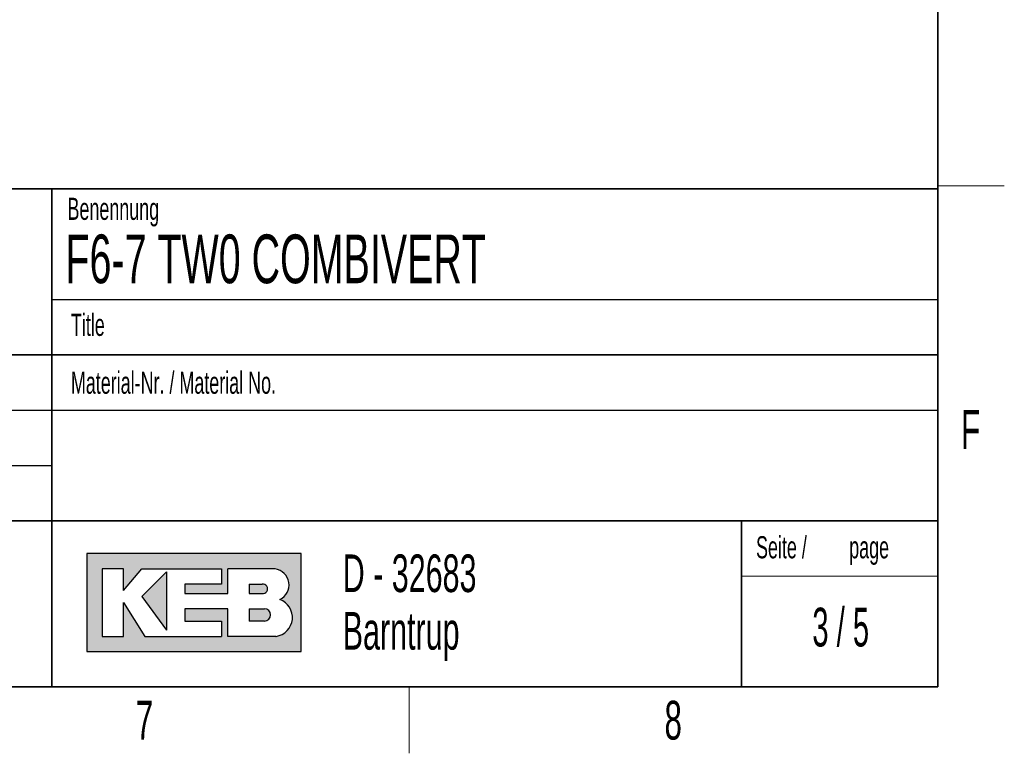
# Paper-space layout 'Blatt3' of a CAD drawing. Header units: millimetres. Extents: x 5 to 418, y 2 to 292.
# Tile 49 of 50: x 325 to 414, y 6 to 72. Entities that reach past the tile are written whole.
import ezdxf

# ---------------------------------------------------------------- set-up
doc = ezdxf.new("R2010")
doc.units = ezdxf.units.MM
doc.layers.add('SLD-0', color=7, linetype='Continuous')
doc.styles.add('SLDTEXTSTYLE1', font='TXT', dxfattribs={"width": 0.605})
doc.styles.add('SLDTEXTSTYLE2', font='TXT', dxfattribs={"width": 0.563})

# ---------------------------------------------------------------- blocks, each defined once
blk = doc.blocks.new('SW_NOTE_0_53')
at = {"layer": 'SLD-0', "color": 0, "char_height": 3.4, "attachment_point": 1, "style": 'SLDTEXTSTYLE1'}
for s, insert in [('D - 32683', (0, 4.3828303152)), ('Barntrup', (0, -0.8171696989))]:
    blk.add_mtext(s, dxfattribs=dict(at, insert=insert))
blk = doc.blocks.new('SW_NOTE_0_54')
at = {"layer": 'SLD-0', "color": 0, "char_height": 2, "attachment_point": 1, "style": 'SLDTEXTSTYLE1'}
for s, insert in [('Seite /', (0, 2.5781354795)), ('page', (8.413542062, 2.5784205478))]:
    blk.add_mtext(s, dxfattribs=dict(at, insert=insert))

psp = doc.layouts.new('Blatt3')

# ---------------------------------------------------------------- hatches: boundary and pattern name
at = {"linetype": 'Continuous'}
h = psp.add_hatch(color=7, dxfattribs=at)
h.paths.add_polyline_path([(331.1423676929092, 15.18257760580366), (350.5207896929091, 15.18257760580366), (350.5207896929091, 24.04128480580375), (331.1423676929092, 24.04128480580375)], flags=0)
edge = h.paths.add_edge_path(flags=0)
edge.add_arc((347.9991875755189, 18.26988521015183), 1.720915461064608, -81.72003226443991, 70.17096003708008, ccw=False)
edge.add_line((348.2470169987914, 16.56690822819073), (348.2293995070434, 16.56675060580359))
edge.add_line((348.2293995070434, 16.56675060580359), (343.8767592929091, 16.56675060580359))
edge.add_line((343.8767592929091, 16.56675060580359), (343.8767592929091, 19.05826200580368))
edge.add_line((343.8767592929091, 19.05826200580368), (340.0010748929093, 19.05826200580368))
edge.add_line((340.0010748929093, 19.05826200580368), (340.0010748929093, 17.95092360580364))
edge.add_line((340.0010748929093, 17.95092360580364), (343.3230900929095, 17.95092360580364))
edge.add_line((343.3230900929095, 17.95092360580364), (343.3230900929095, 16.56675060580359))
edge.add_line((343.3230900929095, 16.56675060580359), (336.4022250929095, 16.56675060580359))
edge.add_line((336.4022250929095, 16.56675060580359), (334.4643828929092, 19.61193120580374))
edge.add_line((334.4643828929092, 19.61193120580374), (334.4643828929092, 16.56675060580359))
edge.add_line((334.4643828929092, 16.56675060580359), (332.5265406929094, 16.56675060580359))
edge.add_line((332.5265406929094, 16.56675060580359), (332.5265406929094, 22.65711180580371))
edge.add_line((332.5265406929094, 22.65711180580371), (334.4643828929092, 22.65711180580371))
edge.add_line((334.4643828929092, 22.65711180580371), (334.4643828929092, 20.71926960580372))
edge.add_line((334.4643828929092, 20.71926960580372), (336.1253904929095, 22.65711180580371))
edge.add_line((336.1253904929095, 22.65711180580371), (343.3230900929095, 22.65711180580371))
edge.add_line((343.3230900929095, 22.65711180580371), (343.3230900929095, 21.27293880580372))
edge.add_line((343.3230900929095, 21.27293880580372), (340.0010748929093, 21.27293880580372))
edge.add_line((340.0010748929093, 21.27293880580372), (340.0010748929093, 20.44243500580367))
edge.add_line((340.0010748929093, 20.44243500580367), (343.8767592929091, 20.44243500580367))
edge.add_line((343.8767592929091, 20.44243500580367), (343.8767592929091, 22.65711180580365))
edge.add_line((343.8767592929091, 22.65711180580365), (348.1497422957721, 22.65711180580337))
edge.add_line((348.1497422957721, 22.65711180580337), (348.151741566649, 22.65711180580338))
edge.add_line((348.151741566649, 22.65711180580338), (348.1521661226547, 22.65713246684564))
edge.add_arc((347.9523797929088, 21.20834406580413), 1.462498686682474, -64.4589412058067, 82.1484933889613, ccw=False)
psp.add_hatch(color=7, dxfattribs=at).paths.add_polyline_path([(338.3400672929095, 17.12041980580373), (338.3400672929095, 22.38027720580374), (336.1253904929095, 20.16560040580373)], flags=0)
h = psp.add_hatch(color=7, dxfattribs=at)
edge = h.paths.add_edge_path(flags=0)
edge.add_line((345.8146014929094, 20.44243500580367), (346.974194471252, 20.44243500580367))
edge.add_arc((347.0534490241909, 20.85768690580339), 0.4227474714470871, 259.1945394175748, 460.8054605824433)
edge.add_line((346.9741944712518, 21.27293880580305), (345.8146014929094, 21.27293880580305))
edge.add_line((345.8146014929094, 21.27293880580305), (345.8146014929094, 20.44243500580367))
h = psp.add_hatch(color=7, dxfattribs=at)
edge = h.paths.add_edge_path(flags=0)
edge.add_line((345.8146014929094, 17.95092360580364), (347.1991847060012, 17.95092360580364))
edge.add_arc((347.1991847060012, 18.50459280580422), 0.5536692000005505, 270.0000000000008, 450.0000000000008)
edge.add_line((347.1991847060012, 19.05826200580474), (347.1703327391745, 19.05826200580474))
edge.add_line((347.1703327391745, 19.05826200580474), (345.8146014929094, 19.05826200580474))
edge.add_line((345.8146014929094, 19.05826200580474), (345.8146014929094, 17.95092360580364))

# ---------------------------------------------------------------- linework, layer by layer
at = {"layer": 'SLD-0', "lineweight": 35}
for p, q in [((408, 12), (408, 282.5)), ((135, 57), (408, 57)), ((328, 57.0000000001), (328, 12)), ((408, 57), (408, 12)), ((408, 42), (288, 42)), ((288, 27), (408, 27)), ((390.2572074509, 27), (390.2572074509, 12)), ((26, 12), (408, 12)), ((135, 12), (408, 12))]:
    psp.add_line(p, q, dxfattribs=at)
at = {"layer": 'SLD-0', "lineweight": 18}
for p, q in [((408, 57.25), (414, 57.25)), ((390.2572074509, 22), (408, 22)), ((360.25, 6), (360.25, 12))]:
    psp.add_line(p, q, dxfattribs=at)
at = {"layer": 'SLD-0'}
for p, q in [((328, 47.0000000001), (408, 47.0000000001)), ((288, 37), (408, 37)), ((288, 32), (328, 32)), ((348.1497422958, 22.6571118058), (348.1517415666, 22.6571118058)), ((348.1517415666, 22.6571118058), (348.1521661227, 22.6571324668)), ((348.229399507, 16.5667506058), (348.2470169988, 16.5669082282))]:
    psp.add_line(p, q, dxfattribs=at)
at = {"layer": 'SLD-0', "linetype": 'Continuous'}
for p, q in [((350.5207896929, 24.0412848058), (331.1423676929, 24.0412848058)), ((331.1423676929, 24.0412848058), (331.1423676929, 15.1825776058)), ((350.5207896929, 15.1825776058), (350.5207896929, 24.0412848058)), ((334.4643828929, 22.6571118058), (332.5265406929, 22.6571118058)), ((332.5265406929, 22.6571118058), (332.5265406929, 16.5667506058)), ((334.4643828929, 20.7192696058), (336.1253904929, 22.6571118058)), ((334.4643828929, 20.7192696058), (334.4643828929, 22.6571118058)), ((336.1253904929, 22.6571118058), (343.3230900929, 22.6571118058)), ((338.3400672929, 22.3802772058), (336.1253904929, 20.1656004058)), ((338.3400672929, 22.3802772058), (338.3400672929, 17.1204198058)), ((343.3230900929, 22.6571118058), (343.3230900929, 21.2729388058)), ((348.1497422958, 22.6571118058), (343.8767592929, 22.6571118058)), ((343.8767592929, 20.4424350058), (343.8767592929, 22.6571118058)), ((348.1497422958, 22.6571118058), (348.1517415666, 22.6571118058)), ((348.1517415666, 22.6571118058), (348.1521661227, 22.6571324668)), ((340.0010748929, 21.2729388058), (340.0010748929, 20.4424350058)), ((343.3230900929, 21.2729388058), (340.0010748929, 21.2729388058)), ((345.8146014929, 21.2729388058), (346.9741944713, 21.2729388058)), ((345.8146014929, 21.2729388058), (345.8146014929, 20.4424350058)), ((334.4643828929, 16.5667506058), (334.4643828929, 19.6119312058)), ((334.4643828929, 19.6119312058), (336.4022250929, 16.5667506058)), ((336.1253904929, 20.1656004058), (338.3400672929, 17.1204198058)), ((340.0010748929, 20.4424350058), (343.8767592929, 20.4424350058)), ((345.8146014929, 20.4424350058), (346.9741944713, 20.4424350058)), ((340.0010748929, 19.0582620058), (340.0010748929, 17.9509236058)), ((343.8767592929, 19.0582620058), (340.0010748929, 19.0582620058)), ((343.8767592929, 16.5667506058), (343.8767592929, 19.0582620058)), ((345.8146014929, 19.0582620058), (347.199184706, 19.0582620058)), ((345.8146014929, 19.0582620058), (345.8146014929, 17.9509236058)), ((347.1703327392, 19.0582620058), (347.199184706, 19.0582620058)), ((340.0010748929, 17.9509236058), (343.3230900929, 17.9509236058)), ((343.3230900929, 17.9509236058), (343.3230900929, 16.5667506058)), ((347.199184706, 17.9509236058), (345.8146014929, 17.9509236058)), ((332.5265406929, 16.5667506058), (334.4643828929, 16.5667506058)), ((336.4022250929, 16.5667506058), (343.3230900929, 16.5667506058)), ((348.229399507, 16.5667506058), (343.8767592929, 16.5667506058)), ((348.229399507, 16.5667506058), (348.2470169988, 16.5669082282)), ((331.1423676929, 15.1825776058), (350.5207896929, 15.1825776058))]:
    psp.add_line(p, q, dxfattribs=at)
for centre, radius, start, end in [((347.9523797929, 21.2083440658), 1.46249868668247, 295.5410587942, 82.1484933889), ((347.0534490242, 20.8576869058), 0.4227474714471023, 259.1945394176, 100.8054605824), ((347.9991875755, 18.2698852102), 1.720915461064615, 278.2799677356, 70.1709600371), ((347.199184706, 18.5045928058), 0.5536692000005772, 270, 90)]:
    psp.add_arc(centre, radius, start, end, dxfattribs=at)

# ---------------------------------------------------------------- block references
at = {"layer": 'SLD-0'}
for name, p in [('SW_NOTE_0_54', (391.5827404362, 23.0329928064)), ('SW_NOTE_0_53', (354.2591907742, 19.5828264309))]:
    psp.add_blockref(name, p, dxfattribs=at)

# ---------------------------------------------------------------- texts
for s, insert, char_height, attachment_point, style in [('Benennung', (329.4092408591, 56.1865848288), 2, 1, 'SLDTEXTSTYLE1'), ('F6-7 TW0 COMBIVERT', (329.222041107, 52.8643539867), 4.4, 1, 'SLDTEXTSTYLE1'), ('Title', (329.7169273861, 45.7051426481), 2, 1, 'SLDTEXTSTYLE1'), ('Material-Nr. / Material No.', (329.7169273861, 40.4793879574), 2, 1, 'SLDTEXTSTYLE1'), ('F', (410.9536166, 37.0010772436), 3.5, 2, 'SLDTEXTSTYLE1'), ('3 / 5', (399.2289160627, 19.1523676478), 3.5, 2, 'SLDTEXTSTYLE2'), ('7', (336.3527123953, 10.7429955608), 3.5, 2, 'SLDTEXTSTYLE1'), ('8', (384.1027123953, 10.7429955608), 3.5, 2, 'SLDTEXTSTYLE1')]:
    psp.add_mtext(s, dxfattribs=dict(at, insert=insert, char_height=char_height, attachment_point=attachment_point, style=style))

doc.saveas('drawing.dxf')
